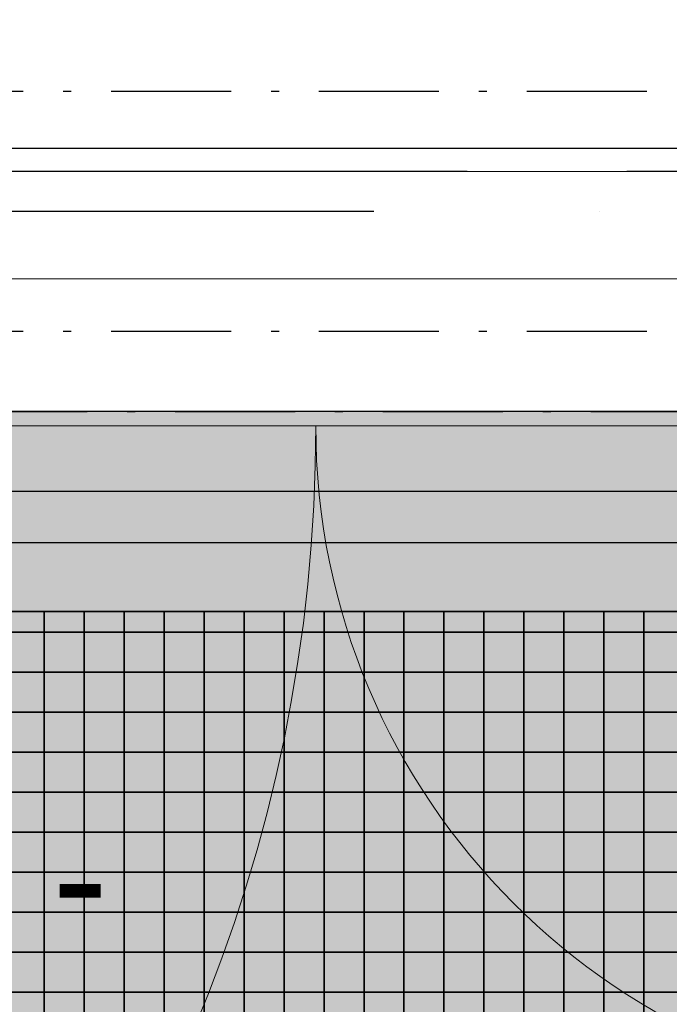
# Model space of a CAD drawing. Header units: millimetres. Extents: x -173281 to 144469, y -85977 to 83288.
# Tile 119 of 256: x -66540 to -66134, y -44333 to -43717. Entities that reach past the tile are written whole.
import ezdxf
from ezdxf.enums import TextEntityAlignment as Align

# ---------------------------------------------------------------- set-up
doc = ezdxf.new("R2010")
doc.units = ezdxf.units.MM
doc.header["$LTSCALE"] = 0.5
doc.header["$MEASUREMENT"] = 0
for name, pattern in [('Akselinje', [1500, 1000, -200, 100, -200]), ('Over snittplan', [260, 150, -50, 10, -50]), ('PLINE', [0]), ('Prikk & stiplet', [1340.555525, 705.555534, -352.777767, 0, -282.222223])]:
    doc.linetypes.add(name, pattern=pattern)
for name, color, linetype in [('216- Direkte fundamentering(Nye konstruksjoner)', 7, 'Continuous'), ('223- Bjelker', 7, 'Continuous'), ('231- Bærende yttervegger', 7, 'Continuous'), ('231- Bærende yttervegger(Nye konstruksjoner)', 7, 'Continuous'), ('244- Vinduer_ dører_ foldevegger(Nye konstruksjoner)', 7, 'Continuous'), ('252- Gulv på grunn_ bunnplate', 7, 'Continuous'), ('255- Gulvoverflate (Skravur)(Nye konstruksjoner)', 7, 'Continuous'), ('256- Faste himlinger og overflatebehandling(Nye konstruksjoner)', 7, 'Continuous'), ('82-- Modullinjer', 7, 'Continuous'), ('852- Teknisk_symbolsk informasjon_ bygning(Nye konstruksjoner)', 7, 'Continuous')]:
    doc.layers.add(name, color=color, linetype=linetype)
doc.layers.add('234- Vinduer_ dører_ porter(Nye konstruksjoner)', color=7, linetype='Continuous', lineweight=0)
doc.styles.add('GENERATED_STYLE_1', font='arial.ttf')
doc.styles.add('GENERATED_STYLE_2', font='arial.ttf')

# ---------------------------------------------------------------- blocks, each defined once
blk = doc.blocks.new('*X32')
at = {"layer": '255- Gulvoverflate (Skravur)(Nye konstruksjoner)', "linetype": 'PLINE'}
for p, q in [((-66525, -44100), (-66525, -44086.93)), ((-66525, -44086.93), (-66525, -44100)), ((-66500, -44100), (-66500, -44086.93)), ((-66500, -44086.93), (-66500, -44100)), ((-66475, -44100), (-66475, -44086.93)), ((-66475, -44086.93), (-66475, -44100)), ((-66450, -44100), (-66450, -44086.93)), ((-66450, -44086.93), (-66450, -44100)), ((-66425, -44100), (-66425, -44086.93)), ((-66425, -44086.93), (-66425, -44100)), ((-66400, -44100), (-66400, -44086.93)), ((-66400, -44086.93), (-66400, -44100)), ((-66375, -44100), (-66375, -44086.93)), ((-66375, -44086.93), (-66375, -44100)), ((-66350, -44100), (-66350, -44086.93)), ((-66350, -44086.93), (-66350, -44100)), ((-66325, -44100), (-66325, -44086.93)), ((-66325, -44086.93), (-66325, -44100)), ((-66300, -44100), (-66300, -44086.93)), ((-66300, -44086.93), (-66300, -44100)), ((-66275, -44100), (-66275, -44086.93)), ((-66275, -44086.93), (-66275, -44100)), ((-66250, -44100), (-66250, -44086.93)), ((-66250, -44086.93), (-66250, -44100)), ((-66225, -44100), (-66225, -44086.93)), ((-66225, -44086.93), (-66225, -44100)), ((-66200, -44100), (-66200, -44086.93)), ((-66200, -44086.93), (-66200, -44100)), ((-66175, -44100), (-66175, -44086.93)), ((-66175, -44086.93), (-66175, -44100)), ((-66150, -44100), (-66150, -44086.93)), ((-66150, -44086.93), (-66150, -44100)), ((-66550, -44100), (-66525, -44100)), ((-66525, -44100), (-66550, -44100)), ((-66525, -44100), (-66500, -44100)), ((-66525, -44125), (-66525, -44100)), ((-66500, -44100), (-66525, -44100)), ((-66525, -44100), (-66525, -44125)), ((-66500, -44100), (-66475, -44100)), ((-66500, -44125), (-66500, -44100)), ((-66475, -44100), (-66500, -44100)), ((-66500, -44100), (-66500, -44125)), ((-66475, -44100), (-66450, -44100)), ((-66475, -44125), (-66475, -44100)), ((-66450, -44100), (-66475, -44100)), ((-66475, -44100), (-66475, -44125)), ((-66450, -44100), (-66425, -44100)), ((-66450, -44125), (-66450, -44100)), ((-66425, -44100), (-66450, -44100)), ((-66450, -44100), (-66450, -44125)), ((-66425, -44100), (-66400, -44100)), ((-66425, -44125), (-66425, -44100)), ((-66400, -44100), (-66425, -44100)), ((-66425, -44100), (-66425, -44125)), ((-66400, -44100), (-66375, -44100)), ((-66400, -44125), (-66400, -44100)), ((-66375, -44100), (-66400, -44100)), ((-66400, -44100), (-66400, -44125)), ((-66375, -44100), (-66350, -44100)), ((-66375, -44125), (-66375, -44100)), ((-66350, -44100), (-66375, -44100)), ((-66375, -44100), (-66375, -44125)), ((-66350, -44100), (-66325, -44100)), ((-66350, -44125), (-66350, -44100)), ((-66325, -44100), (-66350, -44100)), ((-66350, -44100), (-66350, -44125)), ((-66325, -44100), (-66300, -44100)), ((-66325, -44125), (-66325, -44100)), ((-66300, -44100), (-66325, -44100)), ((-66325, -44100), (-66325, -44125)), ((-66300, -44100), (-66275, -44100)), ((-66300, -44125), (-66300, -44100)), ((-66275, -44100), (-66300, -44100)), ((-66300, -44100), (-66300, -44125)), ((-66275, -44100), (-66250, -44100)), ((-66275, -44125), (-66275, -44100)), ((-66250, -44100), (-66275, -44100)), ((-66275, -44100), (-66275, -44125)), ((-66250, -44100), (-66225, -44100)), ((-66250, -44125), (-66250, -44100)), ((-66225, -44100), (-66250, -44100)), ((-66250, -44100), (-66250, -44125)), ((-66225, -44100), (-66200, -44100)), ((-66225, -44125), (-66225, -44100)), ((-66200, -44100), (-66225, -44100)), ((-66225, -44100), (-66225, -44125)), ((-66200, -44100), (-66175, -44100)), ((-66200, -44125), (-66200, -44100)), ((-66175, -44100), (-66200, -44100)), ((-66200, -44100), (-66200, -44125)), ((-66175, -44100), (-66150, -44100)), ((-66175, -44125), (-66175, -44100)), ((-66150, -44100), (-66175, -44100)), ((-66175, -44100), (-66175, -44125)), ((-66150, -44100), (-66125, -44100)), ((-66150, -44125), (-66150, -44100)), ((-66125, -44100), (-66150, -44100)), ((-66150, -44100), (-66150, -44125)), ((-66550, -44125), (-66525, -44125)), ((-66525, -44125), (-66550, -44125)), ((-66525, -44125), (-66500, -44125)), ((-66525, -44150), (-66525, -44125)), ((-66500, -44125), (-66525, -44125)), ((-66525, -44125), (-66525, -44150)), ((-66500, -44125), (-66475, -44125)), ((-66500, -44150), (-66500, -44125)), ((-66475, -44125), (-66500, -44125)), ((-66500, -44125), (-66500, -44150)), ((-66475, -44125), (-66450, -44125)), ((-66475, -44150), (-66475, -44125)), ((-66450, -44125), (-66475, -44125)), ((-66475, -44125), (-66475, -44150)), ((-66450, -44125), (-66425, -44125)), ((-66450, -44150), (-66450, -44125)), ((-66425, -44125), (-66450, -44125)), ((-66450, -44125), (-66450, -44150)), ((-66425, -44125), (-66400, -44125)), ((-66425, -44150), (-66425, -44125)), ((-66400, -44125), (-66425, -44125)), ((-66425, -44125), (-66425, -44150)), ((-66400, -44125), (-66375, -44125)), ((-66400, -44150), (-66400, -44125)), ((-66375, -44125), (-66400, -44125)), ((-66400, -44125), (-66400, -44150)), ((-66375, -44125), (-66350, -44125)), ((-66375, -44150), (-66375, -44125)), ((-66350, -44125), (-66375, -44125)), ((-66375, -44125), (-66375, -44150)), ((-66350, -44125), (-66325, -44125)), ((-66350, -44150), (-66350, -44125)), ((-66325, -44125), (-66350, -44125)), ((-66350, -44125), (-66350, -44150)), ((-66325, -44125), (-66300, -44125)), ((-66325, -44150), (-66325, -44125)), ((-66300, -44125), (-66325, -44125)), ((-66325, -44125), (-66325, -44150)), ((-66300, -44125), (-66275, -44125)), ((-66300, -44150), (-66300, -44125)), ((-66275, -44125), (-66300, -44125)), ((-66300, -44125), (-66300, -44150)), ((-66275, -44125), (-66250, -44125)), ((-66275, -44150), (-66275, -44125)), ((-66250, -44125), (-66275, -44125)), ((-66275, -44125), (-66275, -44150)), ((-66250, -44125), (-66225, -44125)), ((-66250, -44150), (-66250, -44125)), ((-66225, -44125), (-66250, -44125)), ((-66250, -44125), (-66250, -44150)), ((-66225, -44125), (-66200, -44125)), ((-66225, -44150), (-66225, -44125)), ((-66200, -44125), (-66225, -44125)), ((-66225, -44125), (-66225, -44150)), ((-66200, -44125), (-66175, -44125)), ((-66200, -44150), (-66200, -44125)), ((-66175, -44125), (-66200, -44125)), ((-66200, -44125), (-66200, -44150)), ((-66175, -44125), (-66150, -44125)), ((-66175, -44150), (-66175, -44125)), ((-66150, -44125), (-66175, -44125)), ((-66175, -44125), (-66175, -44150)), ((-66150, -44125), (-66125, -44125)), ((-66150, -44150), (-66150, -44125)), ((-66125, -44125), (-66150, -44125)), ((-66150, -44125), (-66150, -44150)), ((-66550, -44150), (-66525, -44150)), ((-66525, -44150), (-66550, -44150)), ((-66525, -44150), (-66500, -44150)), ((-66525, -44175), (-66525, -44150)), ((-66500, -44150), (-66525, -44150)), ((-66525, -44150), (-66525, -44175)), ((-66500, -44150), (-66475, -44150)), ((-66500, -44175), (-66500, -44150)), ((-66475, -44150), (-66500, -44150)), ((-66500, -44150), (-66500, -44175)), ((-66475, -44150), (-66450, -44150)), ((-66475, -44175), (-66475, -44150)), ((-66450, -44150), (-66475, -44150)), ((-66475, -44150), (-66475, -44175)), ((-66450, -44150), (-66425, -44150)), ((-66450, -44175), (-66450, -44150)), ((-66425, -44150), (-66450, -44150)), ((-66450, -44150), (-66450, -44175)), ((-66425, -44150), (-66400, -44150)), ((-66425, -44175), (-66425, -44150)), ((-66400, -44150), (-66425, -44150)), ((-66425, -44150), (-66425, -44175)), ((-66400, -44150), (-66375, -44150)), ((-66400, -44175), (-66400, -44150)), ((-66375, -44150), (-66400, -44150)), ((-66400, -44150), (-66400, -44175)), ((-66375, -44150), (-66350, -44150)), ((-66375, -44175), (-66375, -44150)), ((-66350, -44150), (-66375, -44150)), ((-66375, -44150), (-66375, -44175)), ((-66350, -44150), (-66325, -44150)), ((-66350, -44175), (-66350, -44150)), ((-66325, -44150), (-66350, -44150)), ((-66350, -44150), (-66350, -44175)), ((-66325, -44150), (-66300, -44150)), ((-66325, -44175), (-66325, -44150)), ((-66300, -44150), (-66325, -44150)), ((-66325, -44150), (-66325, -44175)), ((-66300, -44150), (-66275, -44150)), ((-66300, -44175), (-66300, -44150)), ((-66275, -44150), (-66300, -44150)), ((-66300, -44150), (-66300, -44175)), ((-66275, -44150), (-66250, -44150)), ((-66275, -44175), (-66275, -44150)), ((-66250, -44150), (-66275, -44150)), ((-66275, -44150), (-66275, -44175)), ((-66250, -44150), (-66225, -44150)), ((-66250, -44175), (-66250, -44150)), ((-66225, -44150), (-66250, -44150)), ((-66250, -44150), (-66250, -44175)), ((-66225, -44150), (-66200, -44150)), ((-66225, -44175), (-66225, -44150)), ((-66200, -44150), (-66225, -44150)), ((-66225, -44150), (-66225, -44175)), ((-66200, -44150), (-66175, -44150)), ((-66200, -44175), (-66200, -44150)), ((-66175, -44150), (-66200, -44150)), ((-66200, -44150), (-66200, -44175)), ((-66175, -44150), (-66150, -44150)), ((-66175, -44175), (-66175, -44150)), ((-66150, -44150), (-66175, -44150)), ((-66175, -44150), (-66175, -44175)), ((-66150, -44150), (-66125, -44150)), ((-66150, -44175), (-66150, -44150)), ((-66125, -44150), (-66150, -44150)), ((-66150, -44150), (-66150, -44175)), ((-66550, -44175), (-66525, -44175)), ((-66525, -44175), (-66550, -44175)), ((-66525, -44175), (-66500, -44175)), ((-66525, -44200), (-66525, -44175)), ((-66500, -44175), (-66525, -44175)), ((-66525, -44175), (-66525, -44200)), ((-66500, -44175), (-66475, -44175)), ((-66500, -44200), (-66500, -44175)), ((-66475, -44175), (-66500, -44175)), ((-66500, -44175), (-66500, -44200)), ((-66475, -44175), (-66450, -44175)), ((-66475, -44200), (-66475, -44175)), ((-66450, -44175), (-66475, -44175)), ((-66475, -44175), (-66475, -44200)), ((-66450, -44175), (-66425, -44175)), ((-66450, -44200), (-66450, -44175)), ((-66425, -44175), (-66450, -44175)), ((-66450, -44175), (-66450, -44200)), ((-66425, -44175), (-66400, -44175)), ((-66425, -44200), (-66425, -44175)), ((-66400, -44175), (-66425, -44175)), ((-66425, -44175), (-66425, -44200)), ((-66400, -44175), (-66375, -44175)), ((-66400, -44200), (-66400, -44175)), ((-66375, -44175), (-66400, -44175)), ((-66400, -44175), (-66400, -44200)), ((-66375, -44175), (-66350, -44175)), ((-66375, -44200), (-66375, -44175)), ((-66350, -44175), (-66375, -44175)), ((-66375, -44175), (-66375, -44200)), ((-66350, -44175), (-66325, -44175)), ((-66350, -44200), (-66350, -44175)), ((-66325, -44175), (-66350, -44175)), ((-66350, -44175), (-66350, -44200)), ((-66325, -44175), (-66300, -44175)), ((-66325, -44200), (-66325, -44175)), ((-66300, -44175), (-66325, -44175)), ((-66325, -44175), (-66325, -44200)), ((-66300, -44175), (-66275, -44175)), ((-66300, -44200), (-66300, -44175)), ((-66275, -44175), (-66300, -44175)), ((-66300, -44175), (-66300, -44200)), ((-66275, -44175), (-66250, -44175)), ((-66275, -44200), (-66275, -44175)), ((-66250, -44175), (-66275, -44175)), ((-66275, -44175), (-66275, -44200)), ((-66250, -44175), (-66225, -44175)), ((-66250, -44200), (-66250, -44175)), ((-66225, -44175), (-66250, -44175)), ((-66250, -44175), (-66250, -44200)), ((-66225, -44175), (-66200, -44175)), ((-66225, -44200), (-66225, -44175)), ((-66200, -44175), (-66225, -44175)), ((-66225, -44175), (-66225, -44200)), ((-66200, -44175), (-66175, -44175)), ((-66200, -44200), (-66200, -44175)), ((-66175, -44175), (-66200, -44175)), ((-66200, -44175), (-66200, -44200)), ((-66175, -44175), (-66150, -44175)), ((-66175, -44200), (-66175, -44175)), ((-66150, -44175), (-66175, -44175)), ((-66175, -44175), (-66175, -44200)), ((-66150, -44175), (-66125, -44175)), ((-66150, -44200), (-66150, -44175)), ((-66125, -44175), (-66150, -44175)), ((-66150, -44175), (-66150, -44200)), ((-66550, -44200), (-66525, -44200)), ((-66525, -44200), (-66550, -44200)), ((-66525, -44200), (-66500, -44200)), ((-66525, -44225), (-66525, -44200)), ((-66500, -44200), (-66525, -44200)), ((-66525, -44200), (-66525, -44225)), ((-66500, -44200), (-66475, -44200)), ((-66500, -44225), (-66500, -44200)), ((-66475, -44200), (-66500, -44200)), ((-66500, -44200), (-66500, -44225)), ((-66475, -44200), (-66450, -44200)), ((-66475, -44225), (-66475, -44200)), ((-66450, -44200), (-66475, -44200)), ((-66475, -44200), (-66475, -44225)), ((-66450, -44200), (-66425, -44200)), ((-66450, -44225), (-66450, -44200)), ((-66425, -44200), (-66450, -44200)), ((-66450, -44200), (-66450, -44225)), ((-66425, -44200), (-66400, -44200)), ((-66425, -44225), (-66425, -44200)), ((-66400, -44200), (-66425, -44200)), ((-66425, -44200), (-66425, -44225)), ((-66400, -44200), (-66375, -44200)), ((-66400, -44225), (-66400, -44200)), ((-66375, -44200), (-66400, -44200)), ((-66400, -44200), (-66400, -44225)), ((-66375, -44200), (-66350, -44200)), ((-66375, -44225), (-66375, -44200)), ((-66350, -44200), (-66375, -44200)), ((-66375, -44200), (-66375, -44225)), ((-66350, -44200), (-66325, -44200)), ((-66350, -44225), (-66350, -44200)), ((-66325, -44200), (-66350, -44200)), ((-66350, -44200), (-66350, -44225)), ((-66325, -44200), (-66300, -44200)), ((-66325, -44225), (-66325, -44200)), ((-66300, -44200), (-66325, -44200)), ((-66325, -44200), (-66325, -44225)), ((-66300, -44200), (-66275, -44200)), ((-66300, -44225), (-66300, -44200)), ((-66275, -44200), (-66300, -44200)), ((-66300, -44200), (-66300, -44225)), ((-66275, -44200), (-66250, -44200)), ((-66275, -44225), (-66275, -44200)), ((-66250, -44200), (-66275, -44200)), ((-66275, -44200), (-66275, -44225)), ((-66250, -44200), (-66225, -44200)), ((-66250, -44225), (-66250, -44200)), ((-66225, -44200), (-66250, -44200)), ((-66250, -44200), (-66250, -44225)), ((-66225, -44200), (-66200, -44200)), ((-66225, -44225), (-66225, -44200)), ((-66200, -44200), (-66225, -44200)), ((-66225, -44200), (-66225, -44225)), ((-66200, -44200), (-66175, -44200)), ((-66200, -44225), (-66200, -44200)), ((-66175, -44200), (-66200, -44200)), ((-66200, -44200), (-66200, -44225)), ((-66175, -44200), (-66150, -44200)), ((-66175, -44225), (-66175, -44200)), ((-66150, -44200), (-66175, -44200)), ((-66175, -44200), (-66175, -44225)), ((-66150, -44200), (-66125, -44200)), ((-66150, -44225), (-66150, -44200)), ((-66125, -44200), (-66150, -44200)), ((-66150, -44200), (-66150, -44225)), ((-66550, -44225), (-66525, -44225)), ((-66525, -44225), (-66550, -44225)), ((-66525, -44225), (-66500, -44225)), ((-66525, -44250), (-66525, -44225)), ((-66500, -44225), (-66525, -44225)), ((-66525, -44225), (-66525, -44250)), ((-66500, -44225), (-66475, -44225)), ((-66500, -44250), (-66500, -44225)), ((-66475, -44225), (-66500, -44225)), ((-66500, -44225), (-66500, -44250)), ((-66475, -44225), (-66450, -44225)), ((-66475, -44250), (-66475, -44225)), ((-66450, -44225), (-66475, -44225)), ((-66475, -44225), (-66475, -44250)), ((-66450, -44225), (-66425, -44225)), ((-66450, -44250), (-66450, -44225)), ((-66425, -44225), (-66450, -44225)), ((-66450, -44225), (-66450, -44250)), ((-66425, -44225), (-66400, -44225)), ((-66425, -44250), (-66425, -44225)), ((-66400, -44225), (-66425, -44225)), ((-66425, -44225), (-66425, -44250)), ((-66400, -44225), (-66375, -44225)), ((-66400, -44250), (-66400, -44225)), ((-66375, -44225), (-66400, -44225)), ((-66400, -44225), (-66400, -44250)), ((-66375, -44225), (-66350, -44225)), ((-66375, -44250), (-66375, -44225)), ((-66350, -44225), (-66375, -44225)), ((-66375, -44225), (-66375, -44250)), ((-66350, -44225), (-66325, -44225)), ((-66350, -44250), (-66350, -44225)), ((-66325, -44225), (-66350, -44225)), ((-66350, -44225), (-66350, -44250)), ((-66325, -44225), (-66300, -44225)), ((-66325, -44250), (-66325, -44225)), ((-66300, -44225), (-66325, -44225)), ((-66325, -44225), (-66325, -44250)), ((-66300, -44225), (-66275, -44225)), ((-66300, -44250), (-66300, -44225)), ((-66275, -44225), (-66300, -44225)), ((-66300, -44225), (-66300, -44250)), ((-66275, -44225), (-66250, -44225)), ((-66275, -44250), (-66275, -44225)), ((-66250, -44225), (-66275, -44225)), ((-66275, -44225), (-66275, -44250)), ((-66250, -44225), (-66225, -44225)), ((-66250, -44250), (-66250, -44225)), ((-66225, -44225), (-66250, -44225)), ((-66250, -44225), (-66250, -44250)), ((-66225, -44225), (-66200, -44225)), ((-66225, -44250), (-66225, -44225)), ((-66200, -44225), (-66225, -44225)), ((-66225, -44225), (-66225, -44250)), ((-66200, -44225), (-66175, -44225)), ((-66200, -44250), (-66200, -44225)), ((-66175, -44225), (-66200, -44225)), ((-66200, -44225), (-66200, -44250)), ((-66175, -44225), (-66150, -44225)), ((-66175, -44250), (-66175, -44225)), ((-66150, -44225), (-66175, -44225)), ((-66175, -44225), (-66175, -44250)), ((-66150, -44225), (-66125, -44225)), ((-66150, -44250), (-66150, -44225)), ((-66125, -44225), (-66150, -44225)), ((-66150, -44225), (-66150, -44250)), ((-66550, -44250), (-66525, -44250)), ((-66525, -44250), (-66550, -44250)), ((-66525, -44250), (-66500, -44250)), ((-66525, -44275), (-66525, -44250)), ((-66500, -44250), (-66525, -44250)), ((-66525, -44250), (-66525, -44275)), ((-66500, -44250), (-66475, -44250)), ((-66500, -44275), (-66500, -44250)), ((-66475, -44250), (-66500, -44250)), ((-66500, -44250), (-66500, -44275)), ((-66475, -44250), (-66450, -44250)), ((-66475, -44275), (-66475, -44250)), ((-66450, -44250), (-66475, -44250)), ((-66475, -44250), (-66475, -44275)), ((-66450, -44250), (-66425, -44250)), ((-66450, -44275), (-66450, -44250)), ((-66425, -44250), (-66450, -44250)), ((-66450, -44250), (-66450, -44275)), ((-66425, -44250), (-66400, -44250)), ((-66425, -44275), (-66425, -44250)), ((-66400, -44250), (-66425, -44250)), ((-66425, -44250), (-66425, -44275)), ((-66400, -44250), (-66375, -44250)), ((-66400, -44275), (-66400, -44250)), ((-66375, -44250), (-66400, -44250)), ((-66400, -44250), (-66400, -44275)), ((-66375, -44250), (-66350, -44250)), ((-66375, -44275), (-66375, -44250)), ((-66350, -44250), (-66375, -44250)), ((-66375, -44250), (-66375, -44275)), ((-66350, -44250), (-66325, -44250)), ((-66350, -44275), (-66350, -44250)), ((-66325, -44250), (-66350, -44250)), ((-66350, -44250), (-66350, -44275)), ((-66325, -44250), (-66300, -44250)), ((-66325, -44275), (-66325, -44250)), ((-66300, -44250), (-66325, -44250)), ((-66325, -44250), (-66325, -44275)), ((-66300, -44250), (-66275, -44250)), ((-66300, -44275), (-66300, -44250)), ((-66275, -44250), (-66300, -44250)), ((-66300, -44250), (-66300, -44275)), ((-66275, -44250), (-66250, -44250)), ((-66275, -44275), (-66275, -44250)), ((-66250, -44250), (-66275, -44250)), ((-66275, -44250), (-66275, -44275)), ((-66250, -44250), (-66225, -44250)), ((-66250, -44275), (-66250, -44250)), ((-66225, -44250), (-66250, -44250)), ((-66250, -44250), (-66250, -44275)), ((-66225, -44250), (-66200, -44250)), ((-66225, -44275), (-66225, -44250)), ((-66200, -44250), (-66225, -44250)), ((-66225, -44250), (-66225, -44275)), ((-66200, -44250), (-66175, -44250)), ((-66200, -44275), (-66200, -44250)), ((-66175, -44250), (-66200, -44250)), ((-66200, -44250), (-66200, -44275)), ((-66175, -44250), (-66150, -44250)), ((-66175, -44275), (-66175, -44250)), ((-66150, -44250), (-66175, -44250)), ((-66175, -44250), (-66175, -44275)), ((-66150, -44250), (-66125, -44250)), ((-66150, -44275), (-66150, -44250)), ((-66125, -44250), (-66150, -44250)), ((-66150, -44250), (-66150, -44275)), ((-66550, -44275), (-66525, -44275)), ((-66525, -44275), (-66550, -44275)), ((-66525, -44275), (-66500, -44275)), ((-66525, -44300), (-66525, -44275)), ((-66500, -44275), (-66525, -44275)), ((-66525, -44275), (-66525, -44300)), ((-66500, -44275), (-66475, -44275)), ((-66500, -44300), (-66500, -44275)), ((-66475, -44275), (-66500, -44275)), ((-66500, -44275), (-66500, -44300)), ((-66475, -44275), (-66450, -44275)), ((-66475, -44300), (-66475, -44275)), ((-66450, -44275), (-66475, -44275)), ((-66475, -44275), (-66475, -44300)), ((-66450, -44275), (-66425, -44275)), ((-66450, -44300), (-66450, -44275)), ((-66425, -44275), (-66450, -44275)), ((-66450, -44275), (-66450, -44300)), ((-66425, -44275), (-66400, -44275)), ((-66425, -44300), (-66425, -44275)), ((-66400, -44275), (-66425, -44275)), ((-66425, -44275), (-66425, -44300)), ((-66400, -44275), (-66375, -44275)), ((-66400, -44300), (-66400, -44275)), ((-66375, -44275), (-66400, -44275)), ((-66400, -44275), (-66400, -44300)), ((-66375, -44275), (-66350, -44275)), ((-66375, -44300), (-66375, -44275)), ((-66350, -44275), (-66375, -44275)), ((-66375, -44275), (-66375, -44300)), ((-66350, -44275), (-66325, -44275)), ((-66350, -44300), (-66350, -44275)), ((-66325, -44275), (-66350, -44275)), ((-66350, -44275), (-66350, -44300)), ((-66325, -44275), (-66300, -44275)), ((-66325, -44300), (-66325, -44275)), ((-66300, -44275), (-66325, -44275)), ((-66325, -44275), (-66325, -44300)), ((-66300, -44275), (-66275, -44275)), ((-66300, -44300), (-66300, -44275)), ((-66275, -44275), (-66300, -44275)), ((-66300, -44275), (-66300, -44300)), ((-66275, -44275), (-66250, -44275)), ((-66275, -44300), (-66275, -44275)), ((-66250, -44275), (-66275, -44275)), ((-66275, -44275), (-66275, -44300)), ((-66250, -44275), (-66225, -44275)), ((-66250, -44300), (-66250, -44275)), ((-66225, -44275), (-66250, -44275)), ((-66250, -44275), (-66250, -44300)), ((-66225, -44275), (-66200, -44275)), ((-66225, -44300), (-66225, -44275)), ((-66200, -44275), (-66225, -44275)), ((-66225, -44275), (-66225, -44300)), ((-66200, -44275), (-66175, -44275)), ((-66200, -44300), (-66200, -44275)), ((-66175, -44275), (-66200, -44275)), ((-66200, -44275), (-66200, -44300)), ((-66175, -44275), (-66150, -44275)), ((-66175, -44300), (-66175, -44275)), ((-66150, -44275), (-66175, -44275)), ((-66175, -44275), (-66175, -44300)), ((-66150, -44275), (-66125, -44275)), ((-66150, -44300), (-66150, -44275)), ((-66125, -44275), (-66150, -44275)), ((-66150, -44275), (-66150, -44300)), ((-66550, -44300), (-66525, -44300)), ((-66525, -44300), (-66550, -44300)), ((-66525, -44300), (-66500, -44300)), ((-66525, -44325), (-66525, -44300)), ((-66500, -44300), (-66525, -44300)), ((-66525, -44300), (-66525, -44325)), ((-66500, -44300), (-66475, -44300)), ((-66500, -44325), (-66500, -44300)), ((-66475, -44300), (-66500, -44300)), ((-66500, -44300), (-66500, -44325)), ((-66475, -44300), (-66450, -44300)), ((-66475, -44325), (-66475, -44300)), ((-66450, -44300), (-66475, -44300)), ((-66475, -44300), (-66475, -44325)), ((-66450, -44300), (-66425, -44300)), ((-66450, -44325), (-66450, -44300)), ((-66425, -44300), (-66450, -44300)), ((-66450, -44300), (-66450, -44325)), ((-66425, -44300), (-66400, -44300)), ((-66425, -44325), (-66425, -44300)), ((-66400, -44300), (-66425, -44300)), ((-66425, -44300), (-66425, -44325)), ((-66400, -44300), (-66375, -44300)), ((-66400, -44325), (-66400, -44300)), ((-66375, -44300), (-66400, -44300)), ((-66400, -44300), (-66400, -44325)), ((-66375, -44300), (-66350, -44300)), ((-66375, -44325), (-66375, -44300)), ((-66350, -44300), (-66375, -44300)), ((-66375, -44300), (-66375, -44325)), ((-66350, -44300), (-66325, -44300)), ((-66350, -44325), (-66350, -44300)), ((-66325, -44300), (-66350, -44300)), ((-66350, -44300), (-66350, -44325)), ((-66325, -44300), (-66300, -44300)), ((-66325, -44325), (-66325, -44300)), ((-66300, -44300), (-66325, -44300)), ((-66325, -44300), (-66325, -44325)), ((-66300, -44300), (-66275, -44300)), ((-66300, -44325), (-66300, -44300)), ((-66275, -44300), (-66300, -44300)), ((-66300, -44300), (-66300, -44325)), ((-66275, -44300), (-66250, -44300)), ((-66275, -44325), (-66275, -44300)), ((-66250, -44300), (-66275, -44300)), ((-66275, -44300), (-66275, -44325)), ((-66250, -44300), (-66225, -44300)), ((-66250, -44325), (-66250, -44300)), ((-66225, -44300), (-66250, -44300)), ((-66250, -44300), (-66250, -44325)), ((-66225, -44300), (-66200, -44300)), ((-66225, -44325), (-66225, -44300)), ((-66200, -44300), (-66225, -44300)), ((-66225, -44300), (-66225, -44325)), ((-66200, -44300), (-66175, -44300)), ((-66200, -44325), (-66200, -44300)), ((-66175, -44300), (-66200, -44300)), ((-66200, -44300), (-66200, -44325)), ((-66175, -44300), (-66150, -44300)), ((-66175, -44325), (-66175, -44300)), ((-66150, -44300), (-66175, -44300)), ((-66175, -44300), (-66175, -44325)), ((-66150, -44300), (-66125, -44300)), ((-66150, -44325), (-66150, -44300)), ((-66125, -44300), (-66150, -44300)), ((-66150, -44300), (-66150, -44325)), ((-66550, -44325), (-66525, -44325)), ((-66525, -44325), (-66550, -44325)), ((-66525, -44325), (-66500, -44325)), ((-66525, -44350), (-66525, -44325)), ((-66500, -44325), (-66525, -44325)), ((-66525, -44325), (-66525, -44350)), ((-66500, -44325), (-66475, -44325)), ((-66500, -44350), (-66500, -44325)), ((-66475, -44325), (-66500, -44325)), ((-66500, -44325), (-66500, -44350)), ((-66475, -44325), (-66450, -44325)), ((-66475, -44350), (-66475, -44325)), ((-66450, -44325), (-66475, -44325)), ((-66475, -44325), (-66475, -44350)), ((-66450, -44325), (-66425, -44325)), ((-66450, -44350), (-66450, -44325)), ((-66425, -44325), (-66450, -44325)), ((-66450, -44325), (-66450, -44350)), ((-66425, -44325), (-66400, -44325)), ((-66425, -44350), (-66425, -44325)), ((-66400, -44325), (-66425, -44325)), ((-66425, -44325), (-66425, -44350)), ((-66400, -44325), (-66375, -44325)), ((-66400, -44350), (-66400, -44325)), ((-66375, -44325), (-66400, -44325)), ((-66400, -44325), (-66400, -44350)), ((-66375, -44325), (-66350, -44325)), ((-66375, -44350), (-66375, -44325)), ((-66350, -44325), (-66375, -44325)), ((-66375, -44325), (-66375, -44350)), ((-66350, -44325), (-66325, -44325)), ((-66350, -44350), (-66350, -44325)), ((-66325, -44325), (-66350, -44325)), ((-66350, -44325), (-66350, -44350)), ((-66325, -44325), (-66300, -44325)), ((-66325, -44350), (-66325, -44325)), ((-66300, -44325), (-66325, -44325)), ((-66325, -44325), (-66325, -44350)), ((-66300, -44325), (-66275, -44325)), ((-66300, -44350), (-66300, -44325)), ((-66275, -44325), (-66300, -44325)), ((-66300, -44325), (-66300, -44350)), ((-66275, -44325), (-66250, -44325)), ((-66275, -44350), (-66275, -44325)), ((-66250, -44325), (-66275, -44325)), ((-66275, -44325), (-66275, -44350)), ((-66250, -44325), (-66225, -44325)), ((-66250, -44350), (-66250, -44325)), ((-66225, -44325), (-66250, -44325)), ((-66250, -44325), (-66250, -44350)), ((-66225, -44325), (-66200, -44325)), ((-66225, -44350), (-66225, -44325)), ((-66200, -44325), (-66225, -44325)), ((-66225, -44325), (-66225, -44350)), ((-66200, -44325), (-66175, -44325)), ((-66200, -44350), (-66200, -44325)), ((-66175, -44325), (-66200, -44325)), ((-66200, -44325), (-66200, -44350)), ((-66175, -44325), (-66150, -44325)), ((-66175, -44350), (-66175, -44325)), ((-66150, -44325), (-66175, -44325)), ((-66175, -44325), (-66175, -44350)), ((-66150, -44325), (-66125, -44325)), ((-66150, -44350), (-66150, -44325)), ((-66125, -44325), (-66150, -44325)), ((-66150, -44325), (-66150, -44350))]:
    blk.add_line(p, q, dxfattribs=at)
blk = doc.blocks.new('Dørstempel[38]', base_point=(-66628.16, -43811.93))
at = {"layer": '852- Teknisk_symbolsk informasjon_ bygning(Nye konstruksjoner)', "style": 'GENERATED_STYLE_1'}
for tag, p in [('DUMMY_233', (-66427.92, -44290.5)), ('DUMMY_231', (-66427.92, -44408.36)), ('DUMMY_229', (-66427.92, -44526.21)), ('strUnitPrefix', (-66427.92, -44661.21))]:
    blk.add_attdef(tag, text='', height=75, rotation=180, dxfattribs=at).set_placement(p, align=Align.TOP_RIGHT)
for tag, p in [('DUMMY_234', (-66485.07, -44307.64)), ('DUMMY_232', (-66485.07, -44425.5)), ('DUMMY_230', (-66485.07, -44526.21)), ('DUMMY_228', (-67051.29, -44644.07))]:
    blk.add_attdef(tag, text='', height=75, rotation=180, dxfattribs=at).set_placement(p, align=Align.TOP_LEFT)
blk.add_attdef('AC_WIDO_ID', text='', height=100, rotation=180, dxfattribs=at).set_placement((-66628.16, -44611.53), align=Align.BOTTOM_CENTER)
blk = doc.blocks.new('Dør tofløyet[26]')
at = {"layer": '234- Vinduer_ dører_ porter(Nye konstruksjoner)', "linetype": 'PLINE'}
for p, q in [((-65868.16, -43811.93), (-67388.16, -43811.93)), ((-67323.16, -43878.93), (-65933.16, -43878.93)), ((-65868.16, -43961.93), (-67388.16, -43961.93)), ((-65933.16, -43970.93), (-67323.16, -43970.93))]:
    blk.add_line(p, q, dxfattribs=at)
for centre, radius, start, end in [((-67323.16, -43970.93), 968, 270, 0), ((-65933.16, -43970.93), 422, 180, 270)]:
    blk.add_arc(centre, radius, start, end, dxfattribs=at)
at = {"layer": '852- Teknisk_symbolsk informasjon_ bygning(Nye konstruksjoner)'}
ref = blk.add_blockref('Dørstempel[38]', (-66628.16, -43811.93), dxfattribs=at)
ref.add_attrib('DUMMY_234', '-', dxfattribs={"color": 7, "height": 75, "rotation": 180, "style": 'GENERATED_STYLE_1'}).set_placement((-66485.07, -44307.64), align=Align.TOP_LEFT)
blk = doc.blocks.new('Standard grid marker[192]', base_point=(20939.46, -43811.93))
at = {"layer": '82-- Modullinjer', "linetype": 'Akselinje'}
blk.add_line((20739.46, -43811.93), (-81321.28, -43811.93), dxfattribs=at)
at = {"layer": '82-- Modullinjer', "style": 'GENERATED_STYLE_2'}
for tag, p in [('AC_MarkerText_1_0', (21061.96, -43851.93)), ('AC_MarkerText_1_1', (-81898.78, -43851.93))]:
    blk.add_attdef(tag, text='', height=175, rotation=90, dxfattribs=at).set_placement(p, align=Align.TOP_CENTER)

msp = doc.modelspace()

# ---------------------------------------------------------------- hatches: boundary and pattern name
at = {"layer": '256- Faste himlinger og overflatebehandling(Nye konstruksjoner)', "linetype": 'Continuous'}
msp.add_hatch(color=256, dxfattribs=at).paths.add_polyline_path([(-77573.16, -45166.93), (-76163.16, -45166.93), (-76163.16, -46156.93), (-69793.16, -46156.93), (-66143.16, -46186.93), (-60353.16, -46186.93), (-60353.16, -43186.93), (-59123.16, -43186.93), (-59123.16, -36146.93), (-60353.16, -36146.93), (-60353.16, -12056.93), (-61323.16, -12056.93), (-61323.16, -14921.93), (-61193.16, -14921.93), (-61193.16, -15296.93), (-61378.16, -15296.93), (-61378.16, -25536.93), (-61193.16, -25536.93), (-61193.16, -25911.93), (-61323.16, -25911.93), (-61323.16, -37221.93), (-60173.16, -37221.93), (-60173.16, -42061.93), (-61323.16, -42061.93), (-61323.16, -43961.93), (-70863.16, -43961.93), (-70863.16, -45161.93), (-75178.16, -45161.93), (-75178.16, -43961.93), (-76398.16, -43961.93), (-76398.16, -44096.93), (-76683.16, -44096.93), (-76683.16, -39207.93), (-77573.16, -39207.93)])

# ---------------------------------------------------------------- linework, layer by layer
at = {"layer": '216- Direkte fundamentering(Nye konstruksjoner)', "linetype": 'PLINE', "flags": 128}
for points in [[(-65913.16, -44011.93), (-67488.16, -44011.93)], [(-67413.16, -44086.93), (-65913.16, -44086.93)]]:
    msp.add_lwpolyline(points, dxfattribs=at)
at = {"layer": '223- Bjelker', "linetype": 'Over snittplan'}
for p, q in [((-64978.16, -43761.93), (-76548.16, -43761.93)), ((-64978.16, -43911.93), (-76548.16, -43911.93))]:
    msp.add_line(p, q, dxfattribs=at)
at = {"layer": '223- Bjelker', "linetype": 'Prikk & stiplet'}
msp.add_line((-64978.16, -43836.93), (-76548.16, -43836.93), dxfattribs=at)
at = {"layer": '231- Bærende yttervegger', "linetype": 'Over snittplan', "flags": 128}
for points in [[(-64978.16, -43911.93), (-70863.16, -43911.93)], [(-70863.16, -43961.93), (-64978.16, -43961.93)]]:
    msp.add_lwpolyline(points, dxfattribs=at)
at = {"layer": '231- Bærende yttervegger(Nye konstruksjoner)', "linetype": 'PLINE', "flags": 128}
msp.add_lwpolyline([(-68508.16, -44043.93), (-65868.16, -44043.93)], dxfattribs=at)
at = {"layer": '252- Gulv på grunn_ bunnplate', "linetype": 'PLINE', "flags": 128}
msp.add_lwpolyline([(-77653.66, -28236.43), (-76468.16, -28236.43), (-76468.16, -25956.93), (-68648.16, -25956.93), (-68648.16, -14971.93), (-68648.16, -14846.93), (-70768.16, -14846.93), (-70768.16, -11941.93), (-75053.66, -11941.93), (-75053.66, 2273.07), (-74818.16, 2273.07), (-74818.16, 4673.07), (-63042.66, 4673.07), (-63042.66, 2373.07), (-61492.66, 2373.07), (-61492.66, -15001.93), (-65023.16, -15001.93), (-65023.16, -14971.93), (-65037.66, -14971.93), (-65037.66, -25831.93), (-61478.16, -25831.93), (-61478.16, -37386.43), (-60337.66, -37386.43), (-60337.66, -41897.43), (-61487.66, -41897.43), (-61487.66, -43697.43), (-63278.16, -43697.43), (-63278.16, -41936.93), (-63428.16, -41936.93), (-63428.16, -43701.93), (-65168.16, -43701.93), (-65168.16, -43797.43), (-71027.66, -43797.43), (-71027.66, -44997.43), (-75013.66, -44997.43), (-75013.66, -43797.43), (-76238.16, -43797.43), (-76238.16, -38801.93), (-77653.66, -38801.93)], close=True, dxfattribs=at)
at = {"layer": '255- Gulvoverflate (Skravur)(Nye konstruksjoner)', "linetype": 'PLINE', "flags": 128}
msp.add_lwpolyline([(-67413.16, -45086.93), (-65913.16, -45086.93), (-65913.16, -44086.93), (-67413.16, -44086.93)], close=True, dxfattribs=at)
at = {"layer": '256- Faste himlinger og overflatebehandling(Nye konstruksjoner)', "linetype": 'Over snittplan', "flags": 128}
msp.add_lwpolyline([(-77573.16, -45166.93), (-76163.16, -45166.93), (-76163.16, -46156.93), (-69793.16, -46156.93), (-66143.16, -46186.93), (-60353.16, -46186.93), (-60353.16, -43186.93), (-59123.16, -43186.93), (-59123.16, -36146.93), (-60353.16, -36146.93), (-60353.16, -12056.93), (-61323.16, -12056.93), (-61323.16, -14921.93), (-61193.16, -14921.93), (-61193.16, -15296.93), (-61378.16, -15296.93), (-61378.16, -25536.93), (-61193.16, -25536.93), (-61193.16, -25911.93), (-61323.16, -25911.93), (-61323.16, -37221.93), (-60173.16, -37221.93), (-60173.16, -42061.93), (-61323.16, -42061.93), (-61323.16, -43961.93), (-70863.16, -43961.93), (-70863.16, -45161.93), (-75178.16, -45161.93), (-75178.16, -43961.93), (-76398.16, -43961.93), (-76398.16, -44096.93), (-76683.16, -44096.93), (-76683.16, -39207.93), (-77573.16, -39207.93)], close=True, dxfattribs=at)
at = {"layer": '256- Faste himlinger og overflatebehandling(Nye konstruksjoner)', "linetype": 'PLINE', "flags": 128}
msp.add_lwpolyline([(-77573.16, -45166.93), (-76163.16, -45166.93), (-76163.16, -46156.93), (-69793.16, -46156.93), (-66143.16, -46186.93), (-60353.16, -46186.93), (-60353.16, -43186.93), (-59123.16, -43186.93), (-59123.16, -36146.93), (-60353.16, -36146.93), (-60353.16, -12056.93), (-61323.16, -12056.93), (-61323.16, -14921.93), (-61193.16, -14921.93), (-61193.16, -15296.93), (-61378.16, -15296.93), (-61378.16, -25536.93), (-61193.16, -25536.93), (-61193.16, -25911.93), (-61323.16, -25911.93), (-61323.16, -37221.93), (-60173.16, -37221.93), (-60173.16, -42061.93), (-61323.16, -42061.93), (-61323.16, -43961.93), (-70863.16, -43961.93), (-70863.16, -45161.93), (-75178.16, -45161.93), (-75178.16, -43961.93), (-76398.16, -43961.93), (-76398.16, -44096.93), (-76683.16, -44096.93), (-76683.16, -39207.93), (-77573.16, -39207.93)], close=True, dxfattribs=at)

# ---------------------------------------------------------------- block references
at = {"layer": '244- Vinduer_ dører_ foldevegger(Nye konstruksjoner)', "linetype": 'PLINE'}
msp.add_blockref('Dør tofløyet[26]', (0, 0), dxfattribs=at)
at = {"layer": '255- Gulvoverflate (Skravur)(Nye konstruksjoner)', "linetype": 'PLINE'}
msp.add_blockref('*X32', (0, 0), dxfattribs=at)
at = {"layer": '82-- Modullinjer', "linetype": 'PLINE'}
msp.add_blockref('Standard grid marker[192]', (20939.46, -43811.93), dxfattribs=at)

doc.saveas('drawing.dxf')
